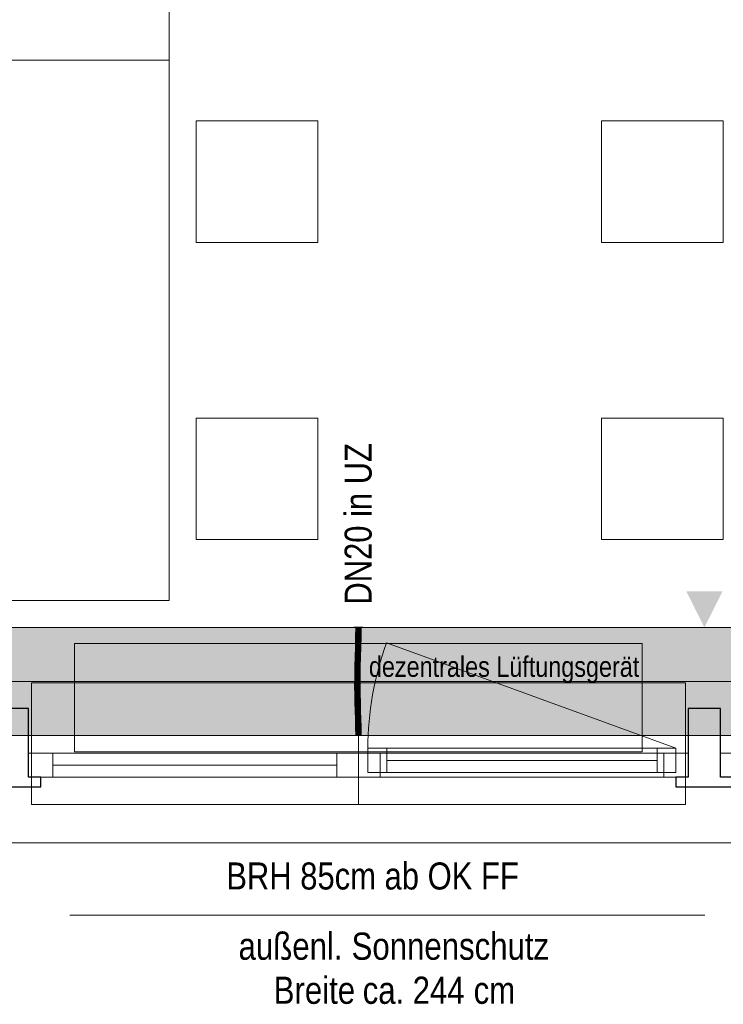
# Model space of a CAD drawing. Extents: x -620 to 3480, y 62 to 1107.
# Tile 21 of 244: x -272 to -220, y 187 to 260. Entities that reach past the tile are written whole.
import ezdxf
from ezdxf.lldxf.tags import DXFTag

# ---------------------------------------------------------------- set-up
doc = ezdxf.new("R2010")
doc.units = 0
doc.layers.get('0').update_dxf_attribs({"lineweight": 35})
for name, color, linetype, lineweight, true_color in [('00_Beschriftung UZ', 3, 'Continuous', 13, 0x00ff00), ('30 -33 Aussenwände- 7 Fassade_ Elemente', 7, 'Continuous', 9, 0x00aacc), ('30 -35 Decken- 1 Konstruktion-Träger- Stahlbeton', 7, 'grob-A06G9GKW8I', 13, 0x33aa00), ('60- 61 allgemeine Ausstattung- 1 Möbel', 7, 'Continuous', 9, 0x00cccc), ('70 -72 Beschriftung- 1 Beschriftung allgemein', 7, 'Continuous', 9, 0xff6633), ('E_Leerrohr 20', 7, 'Continuous', 13, 0xcc0099), ('E_Leerrohr 20-Shading', 7, 'Continuous', 13, 0xcc0099)]:
    doc.layers.add(name, color=color, linetype=linetype, lineweight=lineweight, true_color=true_color)
doc.layers.add('70 -71 Achsen- 1 Gebäudeachsen', color=7, linetype='STRICHPUNKT2-A06G9GKV8I', lineweight=18)
doc.layers.add('Detailelementbeschriftung', color=7, linetype='Continuous', lineweight=9)
doc.layers.add('iwb_Schraffur_Unterzug', color=7, linetype='Continuous', lineweight=5, true_color=0xffffcc, plot=False)
doc.styles.get("Standard").update_dxf_attribs({"font": 'ARIALN.TTF'})
tags = doc.linetypes.add('grob-A06G9GKW8I', pattern=[14, 3, -8, 3]).pattern_tags.tags
tags[8:9] = [DXFTag(74, 4), DXFTag(75, 0), DXFTag(340, '0'), DXFTag(46, 0.0), DXFTag(50, 0.0), DXFTag(44, 0.0), DXFTag(45, 0.0)]
tags[6:7] = [DXFTag(74, 4), DXFTag(75, 0), DXFTag(340, '0'), DXFTag(46, 0.0), DXFTag(50, 0.0), DXFTag(44, 0.0), DXFTag(45, 0.0)]
tags[4:5] = [DXFTag(74, 4), DXFTag(75, 0), DXFTag(340, '0'), DXFTag(46, 0.0), DXFTag(50, 0.0), DXFTag(44, 0.0), DXFTag(45, 0.0)]
tags = doc.linetypes.add('STRICHPUNKT2', pattern=[12.7, 6.35, -3.175, 0, -3.175]).pattern_tags.tags
tags[10:11] = [DXFTag(74, 4), DXFTag(75, 0), DXFTag(340, '0'), DXFTag(46, 0.0), DXFTag(50, 0.0), DXFTag(44, 0.0), DXFTag(45, 0.0)]
tags[8:9] = [DXFTag(74, 4), DXFTag(75, 0), DXFTag(340, '0'), DXFTag(46, 0.0), DXFTag(50, 0.0), DXFTag(44, 0.0), DXFTag(45, 0.0)]
tags[6:7] = [DXFTag(74, 4), DXFTag(75, 0), DXFTag(340, '0'), DXFTag(46, 0.0), DXFTag(50, 0.0), DXFTag(44, 0.0), DXFTag(45, 0.0)]
tags[4:5] = [DXFTag(74, 4), DXFTag(75, 0), DXFTag(340, '0'), DXFTag(46, 0.0), DXFTag(50, 0.0), DXFTag(44, 0.0), DXFTag(45, 0.0)]
tags = doc.linetypes.add('STRICHPUNKT2-A06G9GKV8I', pattern=[12.7, 6.35, -3.175, 0, -3.175]).pattern_tags.tags
tags[10:11] = [DXFTag(74, 4), DXFTag(75, 0), DXFTag(340, '0'), DXFTag(46, 0.0), DXFTag(50, 0.0), DXFTag(44, 0.0), DXFTag(45, 0.0)]
tags[8:9] = [DXFTag(74, 4), DXFTag(75, 0), DXFTag(340, '0'), DXFTag(46, 0.0), DXFTag(50, 0.0), DXFTag(44, 0.0), DXFTag(45, 0.0)]
tags[6:7] = [DXFTag(74, 4), DXFTag(75, 0), DXFTag(340, '0'), DXFTag(46, 0.0), DXFTag(50, 0.0), DXFTag(44, 0.0), DXFTag(45, 0.0)]
tags[4:5] = [DXFTag(74, 4), DXFTag(75, 0), DXFTag(340, '0'), DXFTag(46, 0.0), DXFTag(50, 0.0), DXFTag(44, 0.0), DXFTag(45, 0.0)]

# ---------------------------------------------------------------- blocks, each defined once
blk = doc.blocks.new('Shading-A06G9GK38I', base_point=(-246.875, 212.053))
at = {"layer": 'E_Leerrohr 20-Shading', "color": 223, "true_color": 0xc67fb4}
for points in [[(-247.156, 214.957), (-247.214, 214.957), (-247.162, 214.234), (-247.22, 214.235)], [(-246.814, 214.957), (-246.873, 214.957), (-246.821, 214.229), (-246.879, 214.23)], [(-247.162, 214.234), (-247.22, 214.235), (-247.179, 213.511), (-247.236, 213.512)], [(-247.177, 213.511), (-247.162, 214.234), (-247.179, 213.511)], [(-246.825, 214.229), (-246.879, 214.23), (-246.851, 213.503), (-246.895, 213.504)], [(-246.836, 213.503), (-246.821, 214.229), (-246.851, 213.503), (-246.825, 214.229)], [(-247.179, 213.511), (-247.236, 213.512), (-247.202, 212.786), (-247.255, 212.788)], [(-247.202, 212.786), (-247.198, 212.786), (-247.179, 213.511), (-247.177, 213.511)], [(-247.198, 212.786), (-247.197, 212.786), (-247.177, 213.511)], [(-246.875, 213.504), (-246.895, 213.504), (-246.901, 212.778), (-246.914, 212.779)], [(-246.885, 212.778), (-246.851, 213.503), (-246.901, 212.778), (-246.875, 213.504)], [(-246.856, 212.777), (-246.836, 213.503), (-246.885, 212.778), (-246.851, 213.503)], [(-247.275, 212.062), (-247.21, 212.512), (-247.255, 212.788), (-247.202, 212.786)], [(-247.225, 212.061), (-247.219, 212.191), (-247.275, 212.062), (-247.21, 212.512)], [(-247.216, 212.061), (-247.203, 212.56), (-247.225, 212.061)], [(-247.21, 212.512), (-247.219, 212.191), (-247.204, 212.551), (-247.206, 212.496)], [(-247.202, 212.786), (-247.21, 212.512), (-247.198, 212.786), (-247.204, 212.551)], [(-247.206, 212.496), (-247.203, 212.56), (-247.204, 212.551)], [(-247.204, 212.551), (-247.203, 212.56), (-247.198, 212.786), (-247.197, 212.786)], [(-246.901, 212.778), (-246.914, 212.779), (-246.926, 212.054), (-246.933, 212.055)], [(-246.917, 212.054), (-246.885, 212.778), (-246.926, 212.054), (-246.901, 212.778)], [(-246.875, 212.053), (-246.856, 212.777), (-246.917, 212.054), (-246.885, 212.778)], [(-247.225, 212.061), (-247.275, 212.062), (-247.248, 211.335), (-247.288, 211.335)], [(-247.23, 211.335), (-247.216, 212.061), (-247.248, 211.335), (-247.225, 212.061)], [(-246.944, 211.331), (-246.926, 212.054), (-246.947, 211.331), (-246.931, 212.055)], [(-246.931, 212.055), (-246.933, 212.055), (-246.947, 211.331)], [(-246.94, 211.331), (-246.917, 212.054), (-246.944, 211.331), (-246.926, 212.054)], [(-246.94, 211.331), (-246.939, 211.331), (-246.93, 211.659)], [(-246.939, 211.331), (-246.917, 212.054), (-246.93, 211.659)], [(-246.939, 211.331), (-246.888, 211.331), (-246.917, 212.054), (-246.875, 212.053)], [(-247.254, 210.608), (-247.251, 210.974), (-247.291, 210.608), (-247.29, 210.975)], [(-247.251, 210.974), (-247.248, 211.335), (-247.29, 210.975), (-247.288, 211.335)], [(-247.233, 210.608), (-247.23, 211.335), (-247.254, 210.608), (-247.248, 211.335)], [(-246.946, 210.609), (-246.943, 210.968), (-246.95, 210.609), (-246.948, 210.969)], [(-246.948, 210.969), (-246.947, 210.969), (-246.947, 211.331), (-246.944, 211.331)], [(-246.947, 210.969), (-246.943, 210.968), (-246.944, 211.331), (-246.94, 211.331)], [(-246.946, 210.609), (-246.891, 210.609), (-246.943, 210.968), (-246.89, 210.968)], [(-246.943, 210.968), (-246.89, 210.968), (-246.939, 211.331), (-246.888, 211.331)], [(-246.943, 210.968), (-246.939, 211.331), (-246.943, 211.042)], [(-246.939, 211.331), (-246.94, 211.331), (-246.943, 211.042)], [(-247.254, 210.608), (-247.291, 210.608), (-247.24, 209.997), (-247.283, 209.996)], [(-247.24, 209.997), (-247.283, 209.996), (-247.215, 209.387), (-247.269, 209.386)], [(-247.225, 209.997), (-247.233, 210.608), (-247.24, 209.997), (-247.254, 210.608)], [(-247.21, 209.388), (-247.225, 209.997), (-247.215, 209.387), (-247.24, 209.997)], [(-246.946, 210.609), (-246.95, 210.609), (-246.932, 210.003), (-246.942, 210.003)], [(-246.883, 210.004), (-246.891, 210.609), (-246.932, 210.003), (-246.946, 210.609)], [(-246.941, 210.003), (-246.942, 210.003), (-246.927, 209.395)], [(-246.907, 209.396), (-246.932, 210.003), (-246.927, 209.395), (-246.941, 210.003)], [(-246.869, 209.397), (-246.883, 210.004), (-246.907, 209.396), (-246.932, 210.003)], [(-247.269, 209.386), (-247.247, 209.218), (-247.215, 209.387), (-247.206, 209.219)], [(-247.247, 209.218), (-247.269, 209.386), (-247.264, 209.218)], [(-247.203, 209.149), (-247.21, 209.388), (-247.215, 209.387)], [(-246.922, 209.221), (-246.898, 209.221), (-246.927, 209.395), (-246.907, 209.396)], [(-246.898, 209.221), (-246.863, 209.222), (-246.907, 209.396), (-246.869, 209.397)], [(-247.25, 208.777), (-247.192, 208.779), (-247.264, 209.218), (-247.247, 209.218)], [(-247.192, 208.779), (-247.25, 208.777), (-247.174, 208.171), (-247.233, 208.169)], [(-247.247, 209.218), (-247.192, 208.779), (-247.206, 209.219), (-247.203, 209.149)], [(-246.909, 208.787), (-246.876, 208.788), (-246.922, 209.221), (-246.898, 209.221)], [(-246.876, 208.788), (-246.909, 208.787), (-246.846, 208.179), (-246.892, 208.178)], [(-246.876, 208.788), (-246.851, 208.789), (-246.898, 209.221), (-246.863, 209.222)], [(-246.833, 208.179), (-246.851, 208.789), (-246.846, 208.179), (-246.876, 208.788)], [(-247.174, 208.171), (-247.233, 208.169), (-247.162, 207.564), (-247.22, 207.563)], [(-247.161, 207.564), (-247.174, 208.171), (-247.162, 207.564), (-247.174, 208.171)], [(-246.846, 208.179), (-246.892, 208.178), (-246.823, 207.569), (-246.878, 207.568)], [(-246.82, 207.569), (-246.833, 208.179), (-246.823, 207.569), (-246.846, 208.179)], [(-247.162, 207.564), (-247.22, 207.563), (-247.159, 206.957), (-247.214, 206.957)], [(-247.159, 206.957), (-247.157, 206.957), (-247.162, 207.564), (-247.161, 207.564)], [(-247.157, 206.957), (-247.156, 206.957), (-247.161, 207.564)], [(-246.814, 206.957), (-246.823, 207.569), (-246.873, 206.957), (-246.878, 207.568)], [(-246.814, 206.957), (-246.82, 207.569), (-246.823, 207.569)]]:
    blk.add_solid(points, dxfattribs=at)
at = {"layer": 'E_Leerrohr 20-Shading', "color": 231, "true_color": 0xe17fc9}
for points in [[(-247.014, 214.957), (-247.156, 214.957), (-247.02, 214.232), (-247.162, 214.234)], [(-247.014, 214.957), (-247.02, 214.232), (-247.016, 214.232)], [(-247.016, 214.232), (-247.01, 214.232), (-247.014, 214.957)], [(-247.01, 214.232), (-246.879, 214.23), (-247.014, 214.957), (-246.873, 214.957)], [(-247.02, 214.232), (-247.162, 214.234), (-247.036, 213.507), (-247.177, 213.511)], [(-247.02, 214.232), (-247.036, 213.507), (-247.031, 213.507)], [(-247.031, 213.507), (-247.021, 213.507), (-247.02, 214.232), (-247.016, 214.232)], [(-247.016, 214.232), (-247.021, 213.507), (-247.01, 214.232), (-246.999, 213.507)], [(-246.999, 213.507), (-246.895, 213.504), (-247.01, 214.232), (-246.879, 214.23)], [(-247.057, 213.508), (-247.177, 213.511), (-247.069, 212.783), (-247.197, 212.786)], [(-247.056, 212.783), (-247.036, 213.507), (-247.069, 212.783), (-247.057, 213.508)], [(-247.036, 213.507), (-247.056, 212.783), (-247.053, 212.783)], [(-247.044, 212.782), (-247.031, 213.507), (-247.053, 212.783), (-247.036, 213.507)], [(-247.044, 212.782), (-247.026, 212.782), (-247.031, 213.507), (-247.021, 213.507)], [(-247.021, 213.507), (-247.026, 212.782), (-246.999, 213.507), (-246.985, 212.781)], [(-246.985, 212.781), (-246.914, 212.779), (-246.999, 213.507), (-246.895, 213.504)], [(-247.203, 212.56), (-247.216, 212.061), (-247.194, 212.061)], [(-247.203, 212.56), (-247.08, 212.077), (-247.197, 212.786), (-247.069, 212.783)], [(-247.194, 212.061), (-247.08, 212.058), (-247.203, 212.56), (-247.08, 212.077)], [(-247.08, 212.077), (-247.075, 212.058), (-247.069, 212.783), (-247.056, 212.783)], [(-247.053, 212.783), (-247.056, 212.783), (-247.071, 212.058), (-247.075, 212.058)], [(-247.057, 212.057), (-247.044, 212.782), (-247.071, 212.058), (-247.053, 212.783)], [(-247.049, 212.518), (-247.057, 212.057), (-247.028, 212.518), (-247.032, 212.057)], [(-247.044, 212.782), (-247.049, 212.518), (-247.026, 212.782), (-247.028, 212.518)], [(-247.026, 212.782), (-247.032, 212.057), (-246.985, 212.781), (-246.972, 212.056)], [(-246.972, 212.056), (-246.933, 212.055), (-246.985, 212.781), (-246.914, 212.779)], [(-247.194, 212.061), (-247.216, 212.061), (-247.184, 211.334), (-247.23, 211.335)], [(-247.184, 211.334), (-247.088, 211.333), (-247.194, 212.061), (-247.08, 212.058)], [(-247.088, 211.333), (-247.075, 212.058), (-247.08, 212.058)], [(-247.071, 212.058), (-247.075, 212.058), (-247.085, 211.333), (-247.088, 211.333)], [(-247.067, 211.333), (-247.057, 212.057), (-247.085, 211.333), (-247.071, 212.058)], [(-247.08, 212.058), (-247.075, 212.058), (-247.08, 212.077)], [(-247.067, 211.333), (-247.036, 211.332), (-247.057, 212.057), (-247.032, 212.057)], [(-247.032, 212.057), (-247.036, 211.332), (-246.972, 212.056), (-246.962, 211.332)], [(-246.972, 212.056), (-246.962, 211.332), (-246.934, 212.055), (-246.955, 211.332)], [(-246.955, 211.332), (-246.947, 211.331), (-246.934, 212.055), (-246.933, 212.055)], [(-247.184, 211.334), (-247.23, 211.335), (-247.182, 210.608), (-247.233, 210.608)], [(-247.09, 210.972), (-247.088, 211.333), (-247.183, 210.973), (-247.184, 211.334)], [(-247.183, 210.973), (-247.182, 210.608), (-247.103, 210.972), (-247.098, 210.608)], [(-247.098, 210.608), (-247.091, 210.608), (-247.103, 210.972), (-247.09, 210.972)], [(-247.071, 210.608), (-247.09, 210.972), (-247.091, 210.608)], [(-247.09, 210.972), (-247.069, 210.971), (-247.085, 211.333), (-247.067, 211.333)], [(-247.085, 211.333), (-247.088, 211.333), (-247.09, 210.972)], [(-247.09, 210.972), (-247.071, 210.608), (-247.069, 210.971)], [(-247.07, 210.805), (-247.071, 210.608), (-247.037, 210.805), (-247.037, 210.609)], [(-247.067, 211.333), (-247.07, 210.805), (-247.036, 211.332), (-247.037, 210.805)], [(-246.962, 211.332), (-247.036, 211.332), (-246.962, 210.609), (-247.037, 210.609)], [(-246.962, 211.332), (-246.962, 210.609), (-246.96, 210.713)], [(-246.955, 211.332), (-246.962, 211.332), (-246.958, 211.228)], [(-246.958, 211.228), (-246.962, 211.332), (-246.961, 211.125)], [(-246.962, 210.609), (-246.96, 210.609), (-246.96, 210.713)], [(-246.948, 210.969), (-246.958, 211.228), (-246.96, 210.609), (-246.961, 211.125)], [(-246.948, 210.969), (-246.96, 210.609), (-246.957, 210.609)], [(-246.947, 211.331), (-246.955, 211.332), (-246.948, 210.969), (-246.958, 211.228)], [(-246.952, 210.806), (-246.957, 210.609), (-246.949, 210.806), (-246.95, 210.609)], [(-246.948, 210.969), (-246.952, 210.806), (-246.949, 210.806)], [(-247.182, 210.608), (-247.233, 210.608), (-247.187, 209.998), (-247.225, 209.997)], [(-247.187, 209.998), (-247.225, 209.997), (-247.198, 209.388), (-247.21, 209.388)], [(-247.198, 209.388), (-247.069, 209.391), (-247.187, 209.998), (-247.085, 210)], [(-247.187, 209.998), (-247.085, 210), (-247.182, 210.608), (-247.098, 210.608)], [(-247.098, 210.608), (-247.085, 210), (-247.095, 210.608), (-247.083, 210)], [(-247.083, 210), (-247.091, 210.608), (-247.095, 210.608)], [(-247.071, 210.608), (-247.091, 210.608), (-247.07, 210), (-247.083, 210)], [(-247.069, 209.391), (-247.083, 210), (-247.085, 210)], [(-247.07, 210), (-247.083, 210), (-247.065, 209.391), (-247.069, 209.391)], [(-247.07, 210), (-247.035, 210.001), (-247.071, 210.608), (-247.037, 210.609)], [(-247.065, 209.391), (-247.03, 209.392), (-247.07, 210), (-247.035, 210.001)], [(-246.962, 210.609), (-247.037, 210.609), (-246.978, 210.002), (-247.035, 210.001)], [(-246.974, 210.002), (-247.035, 210.001), (-246.993, 209.393), (-247.03, 209.392)], [(-246.965, 210.002), (-246.974, 210.002), (-246.976, 209.394), (-246.993, 209.393)], [(-246.974, 210.002), (-246.96, 210.609), (-246.978, 210.002), (-246.962, 210.609)], [(-246.965, 210.002), (-246.976, 209.394), (-246.955, 210.002), (-246.961, 209.394)], [(-246.96, 210.609), (-246.974, 210.002), (-246.961, 210.472)], [(-246.974, 210.002), (-246.965, 210.002), (-246.961, 210.472)], [(-246.95, 210.609), (-246.961, 210.473), (-246.955, 210.002), (-246.965, 210.002)], [(-246.96, 210.609), (-246.961, 210.473), (-246.957, 210.609)], [(-246.961, 210.473), (-246.95, 210.609), (-246.957, 210.609)], [(-246.955, 210.002), (-246.961, 209.394), (-246.942, 210.003), (-246.936, 209.395)], [(-246.95, 210.609), (-246.955, 210.002), (-246.942, 210.003)], [(-246.936, 209.395), (-246.927, 209.395), (-246.942, 210.003)], [(-247.198, 209.388), (-247.21, 209.388), (-247.203, 209.149)], [(-247.063, 209.22), (-247.069, 209.391), (-247.201, 209.219), (-247.198, 209.388)], [(-247.065, 209.391), (-247.069, 209.391), (-247.063, 209.22)], [(-247.063, 209.22), (-247.028, 209.12), (-247.065, 209.391), (-247.03, 209.392)], [(-246.993, 209.393), (-247.03, 209.392), (-246.995, 209.336)], [(-246.995, 209.336), (-247.03, 209.392), (-247.004, 209.053), (-247.028, 209.12)], [(-246.984, 208.998), (-246.978, 209.309), (-247.004, 209.053), (-246.995, 209.336)], [(-246.978, 209.309), (-246.976, 209.394), (-246.995, 209.336), (-246.993, 209.393)], [(-246.962, 209.285), (-246.978, 209.309), (-246.966, 208.947), (-246.984, 208.998)], [(-246.961, 209.394), (-246.976, 209.394), (-246.962, 209.285), (-246.978, 209.309)], [(-246.966, 208.947), (-246.931, 208.847), (-246.962, 209.285), (-246.934, 209.24)], [(-246.962, 209.285), (-246.934, 209.24), (-246.961, 209.394), (-246.936, 209.395)], [(-246.934, 209.24), (-246.922, 209.221), (-246.936, 209.395), (-246.927, 209.395)], [(-247.203, 209.149), (-247.05, 208.783), (-247.201, 209.219), (-247.063, 209.22)], [(-247.05, 208.783), (-247.203, 209.149), (-247.192, 208.779)], [(-247.05, 208.783), (-247.192, 208.779), (-247.033, 208.174), (-247.174, 208.171)], [(-247.05, 208.783), (-247.025, 208.784), (-247.063, 209.22), (-247.028, 209.12)], [(-247.025, 208.784), (-247.05, 208.783), (-247.02, 208.175), (-247.033, 208.174)], [(-247.004, 209.053), (-247.028, 209.12), (-247.012, 208.784), (-247.025, 208.784)], [(-247.012, 208.784), (-247.025, 208.784), (-247.022, 208.473)], [(-246.989, 208.785), (-247.012, 208.784), (-247.02, 208.175), (-247.022, 208.473)], [(-246.989, 208.785), (-247.02, 208.175), (-247.001, 208.175)], [(-246.989, 208.785), (-246.984, 208.998), (-247.012, 208.784), (-247.004, 209.053)], [(-246.989, 208.785), (-247.001, 208.175), (-246.968, 208.785), (-246.975, 208.176)], [(-246.966, 208.947), (-246.984, 208.998), (-246.968, 208.785), (-246.989, 208.785)], [(-246.975, 208.176), (-246.939, 208.177), (-246.968, 208.785), (-246.929, 208.786)], [(-246.968, 208.785), (-246.93, 208.786), (-246.966, 208.947), (-246.931, 208.847)], [(-246.939, 208.177), (-246.892, 208.178), (-246.929, 208.786), (-246.909, 208.787)], [(-246.931, 208.847), (-246.928, 208.841), (-246.934, 209.24), (-246.922, 209.221)], [(-246.93, 208.786), (-246.929, 208.786), (-246.931, 208.847), (-246.928, 208.841)], [(-246.929, 208.786), (-246.909, 208.787), (-246.928, 208.841)], [(-246.928, 208.841), (-246.909, 208.787), (-246.922, 209.221)], [(-247.033, 208.174), (-247.174, 208.171), (-247.02, 207.566), (-247.161, 207.564)], [(-247.017, 207.566), (-247.016, 207.566), (-247.033, 208.174), (-247.02, 208.175)], [(-247.033, 208.174), (-247.033, 208.174), (-247.017, 207.566), (-247.02, 207.566)], [(-247.001, 208.175), (-247.02, 208.175), (-247.011, 207.566), (-247.016, 207.566)], [(-246.975, 208.176), (-247.001, 208.175), (-246.981, 207.566), (-247.011, 207.566)], [(-246.948, 207.567), (-246.939, 208.177), (-246.981, 207.566), (-246.975, 208.176)], [(-246.948, 207.567), (-246.878, 207.568), (-246.939, 208.177), (-246.892, 208.178)], [(-247.02, 207.566), (-247.161, 207.564), (-247.014, 206.957), (-247.156, 206.957)], [(-247.02, 207.566), (-247.015, 207.273), (-247.017, 207.566), (-247.016, 207.501)], [(-247.02, 207.566), (-247.014, 206.957), (-247.015, 207.273)], [(-247.016, 207.566), (-247.017, 207.566), (-247.016, 207.501)], [(-247.011, 207.566), (-247.016, 207.566), (-247.012, 207.342)], [(-247.016, 207.501), (-247.012, 207.315), (-247.016, 207.566), (-247.012, 207.342)], [(-247.015, 207.273), (-247.013, 207.145), (-247.016, 207.501), (-247.012, 207.315)], [(-247.014, 206.957), (-247.013, 207.145), (-247.015, 207.273)], [(-247.005, 206.957), (-247.012, 207.315), (-247.014, 206.957)], [(-246.948, 207.567), (-247.011, 207.566), (-247.005, 206.957), (-247.012, 207.342)], [(-247.012, 207.315), (-247.005, 206.957), (-247.012, 207.342)], [(-246.948, 207.567), (-247.005, 206.957), (-246.956, 206.957)], [(-246.956, 206.957), (-246.873, 206.957), (-246.948, 207.567), (-246.878, 207.568)]]:
    blk.add_solid(points, dxfattribs=at)
blk = doc.blocks.new('Shading-A06G9GK58I', base_point=(-247.009, 206.957))
at = {"layer": 'E_Leerrohr 20-Shading', "color": 213, "true_color": 0xd67fc0}
for points in [[(-247.014, 207.567), (-247.014, 207.745), (-247.214, 206.957), (-247.214, 207.745)], [(-247.014, 207.567), (-247.214, 206.957), (-247.027, 206.957)], [(-247.027, 206.957), (-247.02, 206.957), (-247.014, 207.567), (-247.014, 207.325)], [(-247.02, 206.957), (-247.014, 206.957), (-247.014, 207.325)], [(-247.014, 207.567), (-246.926, 207.299), (-247.014, 207.745), (-246.92, 207.745)], [(-247.009, 206.957), (-246.931, 206.957), (-247.014, 207.567), (-246.926, 207.299)], [(-247.014, 207.567), (-247.014, 206.957), (-247.009, 206.957)], [(-246.931, 206.957), (-246.814, 206.957), (-246.926, 207.299)], [(-246.926, 207.299), (-246.814, 206.957), (-246.92, 207.745), (-246.814, 207.745)], [(-247.014, 206.957), (-247.344, 206.957), (-247.014, 206.945), (-247.344, 206.945)], [(-246.942, 206.957), (-247.014, 206.957), (-246.942, 206.945), (-247.014, 206.945)], [(-246.684, 206.945), (-246.684, 206.957), (-246.942, 206.945), (-246.942, 206.957)]]:
    blk.add_solid(points, dxfattribs=at)
blk = doc.blocks.new('Shading-A06G9GK78I', base_point=(-247.014, 214.957))
at = {"layer": 'E_Leerrohr 20-Shading', "color": 213, "true_color": 0xd67fc0}
for points in [[(-247.344, 214.957), (-247.014, 214.957), (-247.344, 214.969), (-247.014, 214.969)], [(-247.214, 214.169), (-247.014, 214.169), (-247.214, 214.957), (-247.014, 214.957)], [(-247.014, 214.969), (-247.014, 214.957), (-246.922, 214.969), (-246.922, 214.957)], [(-247.014, 214.957), (-247.014, 214.169), (-246.814, 214.957), (-246.826, 214.169)], [(-246.922, 214.957), (-246.684, 214.957), (-246.922, 214.969), (-246.684, 214.969)], [(-246.826, 214.169), (-246.814, 214.169), (-246.814, 214.957)]]:
    blk.add_solid(points, dxfattribs=at)
blk = doc.blocks.new('Referenz-A06G9GKX8I')
at = {"layer": '00_Beschriftung UZ', "color": 0, "linetype": 'Continuous', "lineweight": 0, "ltscale": 0.13}
for points in [[(-222.745, 217.628), (-221.413, 214.957), (-220.075, 217.626)], [(-222.745, 212.287), (-221.413, 214.957), (-220.075, 212.288)]]:
    blk.add_solid(points, dxfattribs=at)
at = {"layer": '30 -33 Aussenwände- 7 Fassade_ Elemente', "color": 0, "linetype": 'Continuous', "ltscale": 0.13}
for p, q in [((-169.013, 214.957), (-325.013, 214.957)), ((-271.413, 203.857), (-271.413, 205.657)), ((-271.413, 205.657), (-247.013, 205.657)), ((-247.013, 205.657), (-222.613, 205.657)), ((-247.013, 205.657), (-247.013, 203.857)), ((-246.313, 206.007), (-223.513, 206.007)), ((-246.313, 204.207), (-246.313, 206.007)), ((-223.513, 206.007), (-223.513, 204.207)), ((-222.613, 205.657), (-222.613, 203.857)), ((-220.213, 203.857), (-220.213, 205.657)), ((-220.213, 205.657), (-195.813, 205.657)), ((-223.513, 204.207), (-246.313, 204.207)), ((-247.013, 203.857), (-271.413, 203.857)), ((-222.613, 203.857), (-247.013, 203.857)), ((-195.813, 203.857), (-220.213, 203.857)), ((-328.113, 199.017), (-165.913, 199.017))]:
    blk.add_line(p, q, dxfattribs=at)
at = {"layer": '30 -33 Aussenwände- 7 Fassade_ Elemente', "color": 0, "linetype": 'grob-A06G9GKW8I', "ltscale": 0.13}
for p, q in [((-268.013, 213.757), (-226.013, 213.757)), ((-268.013, 205.757), (-268.013, 213.757)), ((-223.513, 206.007), (-244.938, 213.805)), ((-226.013, 213.757), (-226.013, 205.757)), ((-226.013, 205.757), (-268.013, 205.757))]:
    blk.add_line(p, q, dxfattribs=at)
at = {"layer": '30 -33 Aussenwände- 7 Fassade_ Elemente', "color": 0}
for p, q in [((-247.013, 210.857), (-271.213, 210.857)), ((-271.213, 210.857), (-271.213, 205.657)), ((-222.813, 210.857), (-247.013, 210.857)), ((-247.013, 210.857), (-247.013, 205.657)), ((-222.813, 205.657), (-222.813, 210.857)), ((-269.613, 205.657), (-271.213, 205.657)), ((-271.213, 205.657), (-271.213, 203.857)), ((-269.613, 203.857), (-269.613, 205.657)), ((-269.613, 205.657), (-248.613, 205.657)), ((-248.613, 205.657), (-248.613, 203.857)), ((-248.613, 205.657), (-247.013, 205.657)), ((-247.013, 205.657), (-247.013, 203.857)), ((-245.413, 205.657), (-247.013, 205.657)), ((-246.313, 204.207), (-246.313, 206.007)), ((-246.313, 206.007), (-244.913, 206.007)), ((-245.413, 203.857), (-245.413, 205.657)), ((-244.913, 206.007), (-224.913, 206.007)), ((-244.913, 204.207), (-244.913, 206.007)), ((-224.913, 206.007), (-224.913, 204.207)), ((-224.913, 206.007), (-223.513, 206.007)), ((-224.413, 203.857), (-224.413, 205.657)), ((-224.413, 205.657), (-222.813, 205.657)), ((-223.513, 206.007), (-223.513, 204.207)), ((-222.813, 205.657), (-222.813, 203.857)), ((-224.913, 205.107), (-244.913, 205.107)), ((-269.613, 204.757), (-248.613, 204.757)), ((-244.913, 204.207), (-246.313, 204.207)), ((-224.913, 204.207), (-244.913, 204.207)), ((-223.513, 204.207), (-224.913, 204.207)), ((-271.213, 201.857), (-271.213, 203.857)), ((-271.213, 203.857), (-269.613, 203.857)), ((-248.613, 203.857), (-269.613, 203.857)), ((-247.013, 203.857), (-248.613, 203.857)), ((-247.013, 203.857), (-245.413, 203.857)), ((-247.013, 201.857), (-247.013, 203.857)), ((-224.413, 203.857), (-245.413, 203.857)), ((-222.813, 203.857), (-224.413, 203.857)), ((-222.813, 203.857), (-222.813, 201.857)), ((-247.013, 201.857), (-271.213, 201.857)), ((-222.813, 201.857), (-247.013, 201.857))]:
    blk.add_line(p, q, dxfattribs=at)
at = {"layer": '30 -33 Aussenwände- 7 Fassade_ Elemente', "color": 0, "linetype": 'Continuous', "lineweight": -2, "ltscale": 0.25}
for p, q in [((-271.413, 208.957), (-273.813, 208.957)), ((-271.413, 203.857), (-271.413, 208.957)), ((-222.613, 208.957), (-222.613, 203.857)), ((-220.213, 208.957), (-222.613, 208.957)), ((-220.213, 203.857), (-220.213, 208.957)), ((-270.513, 203.857), (-271.413, 203.857)), ((-270.513, 203.157), (-270.513, 203.857)), ((-223.513, 203.857), (-223.513, 203.157)), ((-222.613, 203.857), (-223.513, 203.857)), ((-219.313, 203.857), (-220.213, 203.857)), ((-274.713, 203.157), (-270.513, 203.157)), ((-223.513, 203.157), (-219.313, 203.157))]:
    blk.add_line(p, q, dxfattribs=at)
at = {"layer": '30 -33 Aussenwände- 7 Fassade_ Elemente', "color": 0, "linetype": 'Continuous', "lineweight": 18, "ltscale": 0.18}
for p, q in [((-271.413, 203.857), (-271.413, 205.657)), ((-271.413, 205.657), (-269.613, 205.657)), ((-269.613, 205.657), (-269.613, 203.857)), ((-248.613, 205.657), (-247.013, 205.657)), ((-248.613, 203.857), (-248.613, 205.657)), ((-247.013, 205.657), (-245.413, 205.657)), ((-247.013, 205.657), (-247.013, 203.857)), ((-246.313, 204.207), (-246.313, 206.007)), ((-246.313, 206.007), (-244.913, 206.007)), ((-245.413, 205.657), (-245.413, 203.857)), ((-244.913, 206.007), (-244.913, 204.207)), ((-224.913, 206.007), (-223.513, 206.007)), ((-224.913, 204.207), (-224.913, 206.007)), ((-224.413, 203.857), (-224.413, 205.657)), ((-224.413, 205.657), (-222.613, 205.657)), ((-223.513, 206.007), (-223.513, 204.207)), ((-222.613, 205.657), (-222.613, 203.857)), ((-220.213, 203.857), (-220.213, 205.657)), ((-220.213, 205.657), (-218.413, 205.657)), ((-244.913, 205.107), (-224.913, 205.107)), ((-248.613, 204.757), (-269.613, 204.757)), ((-244.913, 204.207), (-246.313, 204.207)), ((-223.513, 204.207), (-224.913, 204.207)), ((-269.613, 203.857), (-271.413, 203.857)), ((-247.013, 203.857), (-248.613, 203.857)), ((-245.413, 203.857), (-247.013, 203.857)), ((-222.613, 203.857), (-224.413, 203.857)), ((-218.413, 203.857), (-220.213, 203.857))]:
    blk.add_line(p, q, dxfattribs=at)
at = {"layer": '30 -33 Aussenwände- 7 Fassade_ Elemente', "color": 0, "linetype": 'grob-A06G9GKW8I', "ltscale": 0.13}
blk.add_ellipse((-223.513, 206.007), major_axis=(-21.425, 7.798), ratio=1, start_param=0, end_param=0.349066, dxfattribs=at)
at = {"layer": '30 -35 Decken- 1 Konstruktion-Träger- Stahlbeton', "color": 0}
for p, q in [((-490.513, 214.957), (-3.513, 214.957)), ((-490.513, 206.957), (-3.513, 206.957))]:
    blk.add_line(p, q, dxfattribs=at)
at = {"layer": '60- 61 allgemeine Ausstattung- 1 Möbel', "color": 0, "linetype": 'Continuous', "ltscale": 0.13}
for p, q in [((-261.013, 296.957), (-261.013, 256.957)), ((-261.013, 256.957), (-277.013, 256.957)), ((-277.013, 256.957), (-261.013, 256.957)), ((-261.013, 256.957), (-261.013, 216.957)), ((-259.013, 252.457), (-250.013, 252.457)), ((-259.013, 243.457), (-259.013, 252.457)), ((-250.013, 252.457), (-250.013, 243.457)), ((-229.013, 252.457), (-220.013, 252.457)), ((-229.013, 243.457), (-229.013, 252.457)), ((-220.013, 252.457), (-220.013, 243.457)), ((-250.013, 243.457), (-259.013, 243.457)), ((-220.013, 243.457), (-229.013, 243.457)), ((-259.013, 230.457), (-250.013, 230.457)), ((-259.013, 221.457), (-259.013, 230.457)), ((-250.013, 230.457), (-250.013, 221.457)), ((-229.013, 230.457), (-220.013, 230.457)), ((-229.013, 221.457), (-229.013, 230.457)), ((-220.013, 230.457), (-220.013, 221.457)), ((-250.013, 221.457), (-259.013, 221.457)), ((-220.013, 221.457), (-229.013, 221.457)), ((-261.013, 216.957), (-277.013, 216.957))]:
    blk.add_line(p, q, dxfattribs=at)
at = {"layer": '70 -71 Achsen- 1 Gebäudeachsen', "color": 0, "linetype": 'STRICHPUNKT2-A06G9GKV8I', "ltscale": 0.18}
blk.add_line((-562.014, 210.957), (85.427, 210.957), dxfattribs=at)
at = {"layer": '70 -72 Beschriftung- 1 Beschriftung allgemein', "color": 0, "linetype": 'Continuous', "ltscale": 0.13}
blk.add_line((-268.37, 193.662), (-221.37, 193.662), dxfattribs=at)
at = {"layer": '30 -33 Aussenwände- 7 Fassade_ Elemente', "color": 0, "linetype": 'ByBlock', "ltscale": 0.13, "attachment_point": 1}
for s, insert, char_height in [('{\\fArial Narrow;dezentrales Lüftungsgerät}', (-246.236, 212.809), 1.51033), ('{\\fArial Narrow;BRH 85cm ab OK FF}', (-256.788, 197.552), 2)]:
    blk.add_mtext(s, dxfattribs=dict(at, insert=insert, char_height=char_height))
at = {"layer": '70 -72 Beschriftung- 1 Beschriftung allgemein', "color": 0, "linetype": 'Continuous', "ltscale": 0.13, "char_height": 2.01377, "attachment_point": 1}
for s, insert in [('{\\fArial Narrow;außenl.}', (-255.879, 192.362)), ('{\\fArial Narrow;Sonnenschutz}', (-247.518, 192.362)), ('{\\fArial Narrow;Breite}', (-253.281, 189.1)), ('{\\fArial Narrow;244}', (-243.001, 189.1)), ('{\\fArial Narrow;ca.}', (-246.695, 189.1)), ('{\\fArial Narrow;cm}', (-238.486, 189.1))]:
    blk.add_mtext(s, dxfattribs=dict(at, insert=insert))
blk = doc.blocks.new('Referenz-A06G9GKZ8I')
at = {"layer": 'iwb_Schraffur_Unterzug', "linetype": 'Continuous', "ltscale": 0.13}
blk.add_solid([(-490.513, 214.957), (-3.513, 214.957), (-490.513, 206.957), (-3.513, 206.957)], dxfattribs=at)
blk = doc.blocks.new('Flexrohr-A06G9GOV8I')
at = {"color": 0, "linetype": 'ByBlock', "lineweight": -2, "ltscale": 0.13}
for p, q in [((-247.214, 214.957), (-247.22, 214.235)), ((-247.214, 214.957), (-246.814, 214.957)), ((-247.206, 214.559), (-246.83, 214.556)), ((-246.814, 214.957), (-246.821, 214.229)), ((-247.22, 214.235), (-247.236, 213.512)), ((-247.219, 213.761), (-246.843, 213.753)), ((-247.21, 214.16), (-246.834, 214.154)), ((-246.821, 214.229), (-246.836, 213.503)), ((-247.236, 213.512), (-247.255, 212.788)), ((-247.239, 212.962), (-246.863, 212.953)), ((-247.228, 213.362), (-246.852, 213.353)), ((-246.836, 213.503), (-246.856, 212.777)), ((-247.255, 212.788), (-247.275, 212.062)), ((-247.26, 212.162), (-246.884, 212.153)), ((-247.249, 212.562), (-246.874, 212.553)), ((-246.856, 212.777), (-246.875, 212.053)), ((-247.275, 212.062), (-247.288, 211.335)), ((-247.268, 211.761), (-246.892, 211.755)), ((-246.875, 212.053), (-246.888, 211.331)), ((-247.288, 211.335), (-247.291, 210.608)), ((-247.278, 210.959), (-246.902, 210.957)), ((-247.276, 211.36), (-246.9, 211.356)), ((-246.888, 211.331), (-246.891, 210.609)), ((-247.291, 210.608), (-247.283, 209.996)), ((-247.283, 209.996), (-247.269, 209.386)), ((-247.279, 210.557), (-246.903, 210.559)), ((-247.273, 210.155), (-246.898, 210.161)), ((-246.891, 210.609), (-246.883, 210.004)), ((-246.883, 210.004), (-246.869, 209.397)), ((-247.269, 209.386), (-247.25, 208.777)), ((-247.266, 209.754), (-246.89, 209.762)), ((-247.256, 209.353), (-246.88, 209.363)), ((-246.869, 209.397), (-246.851, 208.789)), ((-247.25, 208.777), (-247.233, 208.169)), ((-247.244, 208.953), (-246.868, 208.964)), ((-247.232, 208.553), (-246.856, 208.564)), ((-246.851, 208.789), (-246.833, 208.179)), ((-247.233, 208.169), (-247.22, 207.563)), ((-247.22, 208.154), (-246.845, 208.163)), ((-246.833, 208.179), (-246.82, 207.569)), ((-247.22, 207.563), (-247.214, 206.957)), ((-247.212, 207.755), (-246.836, 207.762)), ((-247.206, 207.357), (-246.83, 207.361)), ((-246.82, 207.569), (-246.814, 206.957)), ((-247.214, 206.957), (-246.814, 206.957)), ((-247.202, 206.959), (-246.826, 206.959))]:
    blk.add_line(p, q, dxfattribs=at)
blk = doc.blocks.new('Einzeiliger Text-A06G9GOZ8I')
at = {"color": 0, "lineweight": -2, "insert": (-248.034, 216.646), "char_height": 2, "attachment_point": 1, "rotation": 90}
blk.add_mtext('{\\fArial Narrow;DN20 in UZ}', dxfattribs=at)
blk = doc.blocks.new('Enddeckel-A06G9GP78I')
at = {"color": 0, "linetype": 'ByBlock', "lineweight": -2, "ltscale": 0.13}
for p, q in [((-247.214, 207.745), (-247.214, 206.957)), ((-247.097, 207.745), (-247.214, 207.745)), ((-246.931, 207.745), (-247.097, 207.745)), ((-246.814, 207.745), (-246.931, 207.745)), ((-246.814, 206.957), (-246.814, 207.745)), ((-247.344, 206.957), (-247.344, 206.945)), ((-247.151, 206.957), (-247.344, 206.957)), ((-247.151, 206.945), (-247.344, 206.945)), ((-247.097, 206.957), (-247.214, 206.957)), ((-246.878, 206.957), (-247.151, 206.957)), ((-246.878, 206.945), (-247.151, 206.945)), ((-246.931, 206.957), (-247.097, 206.957)), ((-246.814, 206.957), (-246.931, 206.957)), ((-246.684, 206.957), (-246.878, 206.957)), ((-246.684, 206.945), (-246.878, 206.945)), ((-246.684, 206.945), (-246.684, 206.957))]:
    blk.add_line(p, q, dxfattribs=at)
at = {"color": 0, "linetype": 'STRICHPUNKT2', "lineweight": 5, "ltscale": 0.13}
blk.add_line((-247.014, 206.957), (-247.014, 207.745), dxfattribs=at)
blk = doc.blocks.new('Enddeckel-A06G9GPD8I')
at = {"color": 0, "linetype": 'ByBlock', "lineweight": -2, "ltscale": 0.13}
for p, q in [((-247.344, 214.969), (-247.344, 214.957)), ((-247.344, 214.969), (-247.151, 214.969)), ((-247.344, 214.957), (-247.151, 214.957)), ((-247.214, 214.957), (-247.214, 214.169)), ((-247.214, 214.957), (-247.097, 214.957)), ((-247.151, 214.969), (-246.878, 214.969)), ((-247.151, 214.957), (-246.878, 214.957)), ((-247.097, 214.957), (-246.931, 214.957)), ((-246.931, 214.957), (-246.814, 214.957)), ((-246.878, 214.969), (-246.684, 214.969)), ((-246.878, 214.957), (-246.684, 214.957)), ((-246.814, 214.169), (-246.814, 214.957)), ((-246.684, 214.957), (-246.684, 214.969)), ((-247.214, 214.169), (-247.097, 214.169)), ((-247.097, 214.169), (-246.931, 214.169)), ((-246.931, 214.169), (-246.814, 214.169))]:
    blk.add_line(p, q, dxfattribs=at)
at = {"color": 0, "linetype": 'STRICHPUNKT2', "lineweight": 5, "ltscale": 0.13}
blk.add_line((-247.014, 214.957), (-247.014, 214.169), dxfattribs=at)

msp = doc.modelspace()

# ---------------------------------------------------------------- block references
at = {"color": 8, "lineweight": 25, "ltscale": 0.25, "true_color": 0x808080}
for name in ['Referenz-A06G9GKX8I', 'Referenz-A06G9GKZ8I']:
    msp.add_blockref(name, (0, 0), dxfattribs=at)
at = {"layer": 'Detailelementbeschriftung', "ltscale": 0.13}
msp.add_blockref('Einzeiliger Text-A06G9GOZ8I', (0, 0), dxfattribs=at)
at = {"layer": 'E_Leerrohr 20'}
for name, p in [('Shading-A06G9GK78I', (-247.014, 214.957)), ('Shading-A06G9GK38I', (-246.875, 212.053)), ('Shading-A06G9GK58I', (-247.009, 206.957))]:
    msp.add_blockref(name, p, dxfattribs=at)
at = {"layer": 'E_Leerrohr 20', "ltscale": 0.13}
for name in ['Enddeckel-A06G9GPD8I', 'Flexrohr-A06G9GOV8I', 'Enddeckel-A06G9GP78I']:
    msp.add_blockref(name, (0, 0), dxfattribs=at)

doc.saveas('drawing.dxf')
